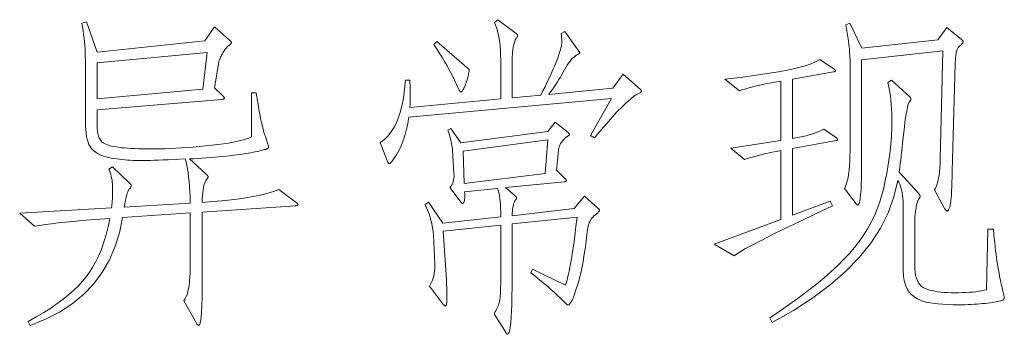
# Model space of a CAD drawing. Extents: x 0 to 1189, y 0 to 841.
# Tile 56 of 132: x 220.09 to 235.76, y 45.34 to 50.34. Entities that reach past the tile are written whole.
import ezdxf

# ---------------------------------------------------------------- set-up
doc = ezdxf.new("R2010")
doc.units = 0

msp = doc.modelspace()

# ---------------------------------------------------------------- linework, layer by layer
at = {"color": 7, "lineweight": 13}
for points in [[(224.49, 47.438), (224.496, 47.434), (224.502, 47.43), (224.506, 47.426), (224.51, 47.423), (224.514, 47.419), (224.517, 47.416), (224.519, 47.412), (224.521, 47.409), (224.522, 47.407), (224.522, 47.404), (224.521, 47.401), (224.52, 47.399), (224.518, 47.397), (224.515, 47.395), (224.511, 47.393), (224.507, 47.391), (224.501, 47.389), (224.495, 47.388), (224.488, 47.387), (224.48, 47.385), (222.996, 47.285), (222.996, 46.282), (222.996, 46.175), (222.996, 46.076), (222.995, 45.986), (222.994, 45.905), (222.992, 45.833), (222.991, 45.769), (222.988, 45.715), (222.986, 45.669), (222.983, 45.632), (222.98, 45.604), (222.977, 45.581), (222.974, 45.561), (222.97, 45.543), (222.967, 45.528), (222.963, 45.515), (222.959, 45.504), (222.956, 45.496), (222.952, 45.49), (222.948, 45.486), (222.943, 45.485), (222.939, 45.485), (222.935, 45.486), (222.931, 45.488), (222.927, 45.49), (222.924, 45.493), (222.92, 45.496), (222.916, 45.5), (222.913, 45.505), (222.91, 45.511), (222.906, 45.517), (222.706, 45.876), (222.725, 45.904), (222.742, 45.937), (222.757, 45.976), (222.77, 46.02), (222.781, 46.07), (222.79, 46.125), (222.797, 46.185), (222.802, 46.251), (222.805, 46.322), (222.806, 46.398), (222.806, 47.275), (221.729, 47.201), (221.679, 46.956), (221.608, 46.728), (221.515, 46.516), (221.401, 46.32), (221.265, 46.14), (221.107, 45.975), (220.928, 45.827), (220.728, 45.695), (220.505, 45.58), (220.262, 45.48), (220.23, 45.548), (220.356, 45.619), (220.475, 45.69), (220.586, 45.76), (220.689, 45.831), (220.785, 45.902), (220.873, 45.973), (220.954, 46.043), (221.027, 46.114), (221.093, 46.185), (221.151, 46.256), (221.204, 46.329), (221.253, 46.406), (221.299, 46.488), (221.342, 46.574), (221.382, 46.665), (221.418, 46.76), (221.45, 46.859), (221.48, 46.963), (221.506, 47.072), (221.529, 47.185), (221.37, 47.173), (221.221, 47.161), (221.079, 47.149), (220.947, 47.137), (220.823, 47.124), (220.707, 47.111), (220.6, 47.098), (220.502, 47.085), (220.412, 47.072), (220.33, 47.058), (220.093, 47.269), (221.555, 47.354), (221.558, 47.38), (221.561, 47.406), (221.563, 47.434), (221.565, 47.464), (221.567, 47.494), (221.568, 47.525), (221.569, 47.557), (221.57, 47.59), (221.571, 47.625), (221.571, 47.66), (221.57, 47.695), (221.569, 47.73), (221.566, 47.763), (221.562, 47.795), (221.556, 47.826), (221.55, 47.856), (221.542, 47.885), (221.534, 47.913), (221.524, 47.94), (221.513, 47.966), (221.571, 48.003), (221.84, 47.744), (221.845, 47.74), (221.85, 47.736), (221.854, 47.732), (221.857, 47.727), (221.86, 47.723), (221.862, 47.719), (221.864, 47.715), (221.865, 47.711), (221.866, 47.706), (221.867, 47.702), (221.866, 47.698), (221.865, 47.693), (221.863, 47.688), (221.861, 47.683), (221.858, 47.678), (221.854, 47.672), (221.85, 47.666), (221.845, 47.66), (221.839, 47.653), (221.832, 47.647), (221.825, 47.638), (221.818, 47.624), (221.811, 47.607), (221.803, 47.585), (221.796, 47.559), (221.788, 47.529), (221.78, 47.494), (221.772, 47.455), (221.764, 47.412), (221.756, 47.364), (222.806, 47.428), (222.803, 47.52), (222.8, 47.608), (222.795, 47.69), (222.788, 47.768), (222.781, 47.841), (222.773, 47.908), (222.763, 47.971), (222.752, 48.029), (222.74, 48.082), (222.727, 48.13), (222.631, 48.125), (222.54, 48.12), (222.455, 48.116), (222.376, 48.113), (222.303, 48.11), (222.235, 48.108), (222.173, 48.106), (222.117, 48.104), (222.067, 48.104), (222.022, 48.103), (221.98, 48.104), (221.938, 48.105), (221.896, 48.106), (221.853, 48.108), (221.81, 48.111), (221.767, 48.115), (221.724, 48.119), (221.68, 48.124), (221.636, 48.129), (221.592, 48.135), (221.549, 48.142), (221.508, 48.151), (221.468, 48.161), (221.432, 48.173), (221.397, 48.186), (221.364, 48.201), (221.333, 48.217), (221.305, 48.235), (221.278, 48.254), (221.254, 48.275), (221.232, 48.299), (221.212, 48.327), (221.195, 48.36), (221.18, 48.398), (221.167, 48.441), (221.157, 48.487), (221.148, 48.539), (221.143, 48.595), (221.139, 48.656), (221.138, 48.721), (221.138, 49.698), (221.137, 49.756), (221.136, 49.814), (221.133, 49.873), (221.129, 49.932), (221.124, 49.991), (221.117, 50.05), (221.11, 50.109), (221.101, 50.169), (221.091, 50.229), (221.08, 50.289), (221.154, 50.31), (221.323, 49.824), (223.038, 50.004), (223.192, 50.231), (223.434, 50.014), (223.439, 50.01), (223.444, 50.006), (223.448, 50.002), (223.451, 49.998), (223.454, 49.994), (223.457, 49.99), (223.458, 49.986), (223.46, 49.982), (223.461, 49.978), (223.461, 49.975), (223.46, 49.971), (223.459, 49.967), (223.457, 49.963), (223.454, 49.959), (223.451, 49.955), (223.447, 49.951), (223.441, 49.946), (223.435, 49.942), (223.429, 49.937), (223.421, 49.933), (223.413, 49.927), (223.405, 49.92), (223.396, 49.912), (223.387, 49.902), (223.378, 49.891), (223.368, 49.878), (223.358, 49.864), (223.348, 49.849), (223.337, 49.832), (223.326, 49.814), (223.316, 49.795), (223.306, 49.777), (223.297, 49.761), (223.289, 49.744), (223.282, 49.729), (223.276, 49.715), (223.271, 49.701), (223.266, 49.689), (223.263, 49.677), (223.26, 49.666), (223.192, 49.259), (223.318, 49.138), (223.324, 49.132), (223.33, 49.126), (223.334, 49.121), (223.339, 49.116), (223.342, 49.111), (223.345, 49.107), (223.347, 49.103), (223.349, 49.099), (223.35, 49.096), (223.35, 49.093), (223.35, 49.091), (223.348, 49.088), (223.346, 49.086), (223.343, 49.084), (223.339, 49.082), (223.335, 49.08), (223.329, 49.079), (223.323, 49.077), (223.316, 49.076), (223.308, 49.075), (221.323, 48.911), (221.323, 48.716), (221.323, 48.676), (221.325, 48.638), (221.328, 48.604), (221.331, 48.571), (221.336, 48.541), (221.342, 48.514), (221.349, 48.49), (221.357, 48.467), (221.366, 48.448), (221.376, 48.431), (221.388, 48.415), (221.402, 48.401), (221.42, 48.387), (221.441, 48.375), (221.465, 48.363), (221.491, 48.353), (221.521, 48.343), (221.553, 48.334), (221.588, 48.327), (221.626, 48.32), (221.668, 48.314), (221.712, 48.308), (221.759, 48.304), (221.81, 48.299), (221.864, 48.296), (221.921, 48.293), (221.981, 48.291), (222.044, 48.289), (222.111, 48.288), (222.181, 48.288), (222.253, 48.289), (222.329, 48.29), (222.409, 48.292), (222.491, 48.296), (222.577, 48.3), (222.665, 48.305), (222.757, 48.311), (222.852, 48.318), (222.95, 48.327), (223.052, 48.336), (223.152, 48.346), (223.246, 48.357), (223.334, 48.368), (223.416, 48.381), (223.492, 48.395), (223.562, 48.41), (223.626, 48.425), (223.684, 48.442), (223.737, 48.46), (223.783, 48.478), (223.783, 49.18), (223.857, 49.18), (223.871, 49.086), (223.886, 48.998), (223.9, 48.917), (223.914, 48.841), (223.927, 48.772), (223.941, 48.709), (223.954, 48.652), (223.967, 48.601), (223.979, 48.556), (223.991, 48.518), (224.003, 48.484), (224.013, 48.453), (224.022, 48.426), (224.03, 48.402), (224.037, 48.38), (224.042, 48.363), (224.047, 48.348), (224.05, 48.336), (224.051, 48.328), (224.052, 48.322), (224.052, 48.319), (224.051, 48.315), (224.051, 48.312), (224.05, 48.309), (224.049, 48.306), (224.047, 48.303), (224.046, 48.3), (224.044, 48.298), (224.041, 48.296), (224.039, 48.293), (224.035, 48.291), (224.028, 48.288), (224.018, 48.285), (224.006, 48.281), (223.991, 48.277), (223.973, 48.272), (223.952, 48.267), (223.928, 48.261), (223.902, 48.255), (223.873, 48.248), (223.841, 48.242), (223.806, 48.235), (223.769, 48.228), (223.729, 48.221), (223.686, 48.214), (223.64, 48.207), (223.592, 48.2), (223.541, 48.194), (223.488, 48.187), (223.432, 48.18), (223.374, 48.173), (223.314, 48.167), (223.254, 48.161), (223.192, 48.155), (223.129, 48.15), (223.065, 48.145), (222.999, 48.141), (222.933, 48.137), (222.865, 48.133), (222.796, 48.13), (223.06, 47.887), (223.066, 47.882), (223.071, 47.877), (223.076, 47.872), (223.08, 47.867), (223.083, 47.863), (223.086, 47.859), (223.088, 47.855), (223.09, 47.851), (223.091, 47.848), (223.091, 47.845), (223.091, 47.841), (223.09, 47.838), (223.089, 47.835), (223.088, 47.831), (223.086, 47.827), (223.084, 47.824), (223.081, 47.82), (223.078, 47.816), (223.074, 47.812), (223.07, 47.808), (223.057, 47.789), (223.045, 47.766), (223.035, 47.739), (223.025, 47.708), (223.017, 47.673), (223.011, 47.634), (223.005, 47.591), (223.001, 47.544), (222.998, 47.493), (222.996, 47.438), (223.159, 47.45), (223.312, 47.463), (223.456, 47.479), (223.592, 47.496), (223.718, 47.516), (223.836, 47.538), (223.944, 47.561), (224.044, 47.587), (224.134, 47.614), (224.216, 47.644)], [(229.97, 49.233), (229.973, 49.23), (229.976, 49.227), (229.978, 49.224), (229.98, 49.221), (229.982, 49.218), (229.983, 49.215), (229.984, 49.212), (229.985, 49.209), (229.986, 49.207), (229.986, 49.204), (229.985, 49.201), (229.985, 49.199), (229.984, 49.196), (229.982, 49.194), (229.98, 49.191), (229.978, 49.189), (229.975, 49.187), (229.972, 49.185), (229.969, 49.182), (229.965, 49.18), (229.919, 49.158), (229.868, 49.125), (229.811, 49.08), (229.747, 49.025), (229.678, 48.959), (229.603, 48.881), (229.521, 48.793), (229.434, 48.694), (229.341, 48.584), (229.241, 48.462), (229.178, 48.499), (229.511, 49.091), (226.285, 48.795), (226.274, 48.727), (226.262, 48.662), (226.248, 48.6), (226.233, 48.541), (226.217, 48.485), (226.2, 48.432), (226.181, 48.382), (226.162, 48.335), (226.141, 48.292), (226.119, 48.251), (226.097, 48.214), (226.077, 48.181), (226.058, 48.152), (226.041, 48.126), (226.026, 48.105), (226.012, 48.087), (226, 48.073), (225.99, 48.064), (225.981, 48.058), (225.974, 48.056), (225.97, 48.056), (225.967, 48.057), (225.965, 48.059), (225.962, 48.061), (225.959, 48.064), (225.957, 48.067), (225.954, 48.071), (225.952, 48.076), (225.949, 48.081), (225.947, 48.087), (225.831, 48.388), (225.897, 48.437), (225.957, 48.497), (226.011, 48.569), (226.06, 48.651), (226.103, 48.745), (226.14, 48.85), (226.172, 48.966), (226.198, 49.093), (226.218, 49.231), (226.232, 49.381), (226.301, 49.381), (226.302, 49.358), (226.303, 49.335), (226.304, 49.312), (226.305, 49.289), (226.306, 49.267), (226.306, 49.244), (226.307, 49.222), (226.308, 49.2), (226.308, 49.178), (226.309, 49.156), (226.309, 49.135), (226.309, 49.114), (226.309, 49.092), (226.309, 49.071), (226.308, 49.05), (226.307, 49.029), (226.306, 49.009), (226.305, 48.988), (226.303, 48.968), (226.301, 48.948), (227.747, 49.085), (227.747, 49.703), (227.746, 49.776), (227.743, 49.847), (227.738, 49.914), (227.731, 49.978), (227.722, 50.039), (227.711, 50.098), (227.698, 50.153), (227.683, 50.205), (227.666, 50.254), (227.647, 50.299), (227.7, 50.342), (227.995, 50.12), (227.999, 50.117), (228.003, 50.114), (228.006, 50.111), (228.009, 50.108), (228.011, 50.105), (228.013, 50.102), (228.015, 50.099), (228.016, 50.096), (228.016, 50.094), (228.017, 50.091), (228.016, 50.088), (228.016, 50.085), (228.016, 50.083), (228.015, 50.08), (228.014, 50.077), (228.013, 50.074), (228.011, 50.071), (228.01, 50.068), (228.008, 50.065), (228.006, 50.062), (227.992, 50.041), (227.979, 50.017), (227.968, 49.992), (227.959, 49.964), (227.951, 49.934), (227.944, 49.902), (227.939, 49.867), (227.935, 49.83), (227.933, 49.792), (227.932, 49.75), (227.932, 49.101), (228.386, 49.143), (228.42, 49.211), (228.452, 49.277), (228.482, 49.339), (228.51, 49.398), (228.537, 49.455), (228.561, 49.508), (228.583, 49.559), (228.604, 49.606), (228.623, 49.651), (228.64, 49.692), (228.655, 49.731), (228.668, 49.768), (228.68, 49.803), (228.69, 49.835), (228.699, 49.865), (228.706, 49.893), (228.712, 49.919), (228.716, 49.942), (228.718, 49.964), (228.719, 49.983), (228.719, 50), (228.718, 50.017), (228.718, 50.033), (228.717, 50.048), (228.716, 50.062), (228.715, 50.075), (228.714, 50.088), (228.712, 50.099), (228.71, 50.11), (228.708, 50.12), (228.766, 50.152), (228.993, 49.84), (228.995, 49.837), (228.997, 49.834), (228.999, 49.831), (229, 49.828), (229.001, 49.826), (229.002, 49.823), (229.003, 49.821), (229.003, 49.818), (229.004, 49.816), (229.004, 49.814), (229.004, 49.812), (229.003, 49.81), (229.002, 49.807), (229, 49.805), (228.999, 49.803), (228.996, 49.801), (228.993, 49.799), (228.99, 49.797), (228.987, 49.795), (228.983, 49.793), (228.96, 49.781), (228.937, 49.766), (228.914, 49.748), (228.892, 49.728), (228.87, 49.705), (228.848, 49.679), (228.827, 49.65), (228.805, 49.619), (228.784, 49.584), (228.764, 49.547), (228.743, 49.509), (228.721, 49.47), (228.698, 49.431), (228.674, 49.392), (228.649, 49.352), (228.624, 49.313), (228.597, 49.274), (228.57, 49.234), (228.542, 49.194), (228.513, 49.154), (229.532, 49.254), (229.695, 49.476)], [(235.08, 50.025), (235.085, 50.021), (235.089, 50.017), (235.093, 50.013), (235.097, 50.009), (235.1, 50.005), (235.102, 50.001), (235.104, 49.998), (235.105, 49.994), (235.106, 49.991), (235.106, 49.988), (235.106, 49.985), (235.105, 49.981), (235.103, 49.977), (235.1, 49.972), (235.096, 49.967), (235.091, 49.962), (235.086, 49.957), (235.079, 49.951), (235.072, 49.944), (235.064, 49.938), (235.056, 49.931), (235.048, 49.923), (235.041, 49.915), (235.034, 49.907), (235.028, 49.898), (235.022, 49.888), (235.017, 49.878), (235.012, 49.868), (235.007, 49.857), (235.003, 49.845), (235, 49.833), (234.997, 49.818), (234.993, 49.802), (234.991, 49.784), (234.988, 49.764), (234.986, 49.742), (234.984, 49.718), (234.982, 49.692), (234.981, 49.664), (234.98, 49.634), (234.932, 47.934), (234.93, 47.843), (234.927, 47.76), (234.925, 47.685), (234.922, 47.618), (234.918, 47.558), (234.915, 47.507), (234.911, 47.463), (234.907, 47.428), (234.902, 47.4), (234.898, 47.38), (234.893, 47.365), (234.888, 47.352), (234.884, 47.34), (234.879, 47.329), (234.875, 47.321), (234.87, 47.314), (234.866, 47.308), (234.862, 47.304), (234.857, 47.302), (234.853, 47.301), (234.849, 47.301), (234.844, 47.303), (234.84, 47.306), (234.835, 47.309), (234.831, 47.314), (234.826, 47.32), (234.821, 47.327), (234.816, 47.335), (234.811, 47.344), (234.805, 47.354), (234.652, 47.639), (234.667, 47.665), (234.681, 47.697), (234.694, 47.733), (234.705, 47.775), (234.714, 47.821), (234.723, 47.872), (234.73, 47.928), (234.735, 47.988), (234.739, 48.054), (234.742, 48.124), (234.784, 49.845), (233.491, 49.703), (233.491, 48.056), (233.49, 47.93), (233.488, 47.818), (233.485, 47.719), (233.481, 47.633), (233.475, 47.561), (233.468, 47.502), (233.46, 47.455), (233.45, 47.422), (233.44, 47.403), (233.428, 47.396), (233.425, 47.396), (233.423, 47.397), (233.421, 47.398), (233.418, 47.399), (233.416, 47.401), (233.413, 47.404), (233.41, 47.406), (233.407, 47.409), (233.404, 47.413), (233.401, 47.417), (233.216, 47.66), (233.234, 47.694), (233.249, 47.734), (233.262, 47.78), (233.274, 47.831), (233.284, 47.888), (233.292, 47.951), (233.298, 48.019), (233.303, 48.092), (233.305, 48.172), (233.306, 48.256), (233.306, 49.629), (233.306, 49.691), (233.303, 49.754), (233.3, 49.817), (233.295, 49.88), (233.289, 49.943), (233.281, 50.007), (233.273, 50.07), (233.262, 50.134), (233.251, 50.198), (233.238, 50.262), (233.301, 50.289), (233.496, 49.888), (234.705, 50.02), (234.848, 50.22)], [(227.246, 49.55), (227.243, 49.527), (227.24, 49.503), (227.236, 49.48), (227.232, 49.456), (227.226, 49.433), (227.22, 49.409), (227.213, 49.386), (227.205, 49.362), (227.197, 49.339), (227.188, 49.315), (227.179, 49.292), (227.17, 49.272), (227.162, 49.254), (227.154, 49.239), (227.147, 49.226), (227.14, 49.215), (227.134, 49.207), (227.129, 49.201), (227.124, 49.197), (227.119, 49.196), (227.115, 49.196), (227.111, 49.197), (227.107, 49.198), (227.104, 49.2), (227.101, 49.203), (227.098, 49.206), (227.095, 49.209), (227.092, 49.213), (227.09, 49.217), (227.087, 49.222), (227.05, 49.304), (227.012, 49.383), (226.973, 49.461), (226.934, 49.536), (226.893, 49.609), (226.852, 49.68), (226.811, 49.75), (226.768, 49.817), (226.725, 49.882), (226.681, 49.946), (226.729, 49.993)], [(223.075, 49.819), (221.323, 49.655), (221.323, 49.085), (223.007, 49.238)], [(233.09, 48.462), (233.094, 48.459), (233.097, 48.456), (233.101, 48.453), (233.103, 48.45), (233.106, 48.448), (233.107, 48.445), (233.109, 48.443), (233.11, 48.44), (233.111, 48.438), (233.111, 48.436), (233.111, 48.434), (233.11, 48.432), (233.108, 48.43), (233.107, 48.428), (233.104, 48.427), (233.101, 48.425), (233.098, 48.424), (233.094, 48.422), (233.089, 48.421), (233.084, 48.42), (232.388, 48.293), (232.388, 47.238), (232.989, 47.459), (233.026, 47.385), (232.747, 47.253), (232.494, 47.132), (232.269, 47.023), (232.072, 46.926), (231.902, 46.84), (231.759, 46.766), (231.644, 46.704), (231.557, 46.654), (231.497, 46.615), (231.464, 46.588), (231.142, 46.773), (232.203, 47.169), (232.203, 48.262), (232.134, 48.249), (232.068, 48.236), (232.005, 48.222), (231.944, 48.208), (231.885, 48.194), (231.828, 48.18), (231.775, 48.165), (231.723, 48.15), (231.674, 48.135), (231.627, 48.119), (231.411, 48.299), (232.203, 48.42), (232.203, 49.365), (232.11, 49.348), (232.023, 49.332), (231.942, 49.316), (231.868, 49.3), (231.799, 49.285), (231.737, 49.269), (231.68, 49.255), (231.63, 49.24), (231.586, 49.226), (231.548, 49.212), (231.316, 49.397), (231.56, 49.425), (231.783, 49.455), (231.986, 49.485), (232.168, 49.515), (232.33, 49.546), (232.47, 49.577), (232.59, 49.609), (232.689, 49.642), (232.768, 49.675), (232.826, 49.708), (233.053, 49.555), (233.057, 49.553), (233.06, 49.551), (233.064, 49.548), (233.066, 49.546), (233.069, 49.544), (233.071, 49.541), (233.072, 49.539), (233.073, 49.536), (233.074, 49.534), (233.074, 49.531), (233.074, 49.529), (233.073, 49.526), (233.071, 49.524), (233.069, 49.522), (233.066, 49.52), (233.063, 49.518), (233.058, 49.517), (233.054, 49.515), (233.048, 49.514), (233.042, 49.513), (232.388, 49.397), (232.388, 48.452), (232.445, 48.462), (232.501, 48.473), (232.555, 48.485), (232.607, 48.498), (232.658, 48.512), (232.708, 48.528), (232.755, 48.544), (232.801, 48.562), (232.846, 48.58), (232.889, 48.6)], [(235.587, 47.011), (235.594, 46.935), (235.601, 46.864), (235.609, 46.796), (235.616, 46.731), (235.623, 46.671), (235.63, 46.614), (235.637, 46.56), (235.644, 46.511), (235.651, 46.464), (235.658, 46.422), (235.665, 46.382), (235.672, 46.343), (235.679, 46.306), (235.685, 46.269), (235.692, 46.235), (235.699, 46.201), (235.706, 46.168), (235.713, 46.137), (235.72, 46.107), (235.727, 46.079), (235.733, 46.052), (235.739, 46.028), (235.744, 46.006), (235.749, 45.986), (235.752, 45.969), (235.755, 45.955), (235.758, 45.942), (235.76, 45.933), (235.761, 45.925), (235.761, 45.92), (235.761, 45.917), (235.76, 45.913), (235.758, 45.909), (235.756, 45.906), (235.754, 45.902), (235.75, 45.898), (235.747, 45.895), (235.742, 45.891), (235.737, 45.887), (235.732, 45.883), (235.724, 45.88), (235.713, 45.876), (235.699, 45.872), (235.681, 45.867), (235.659, 45.863), (235.634, 45.858), (235.606, 45.854), (235.574, 45.849), (235.539, 45.844), (235.5, 45.839), (235.458, 45.834), (235.416, 45.829), (235.373, 45.825), (235.328, 45.822), (235.283, 45.819), (235.236, 45.816), (235.188, 45.815), (235.139, 45.813), (235.089, 45.812), (235.038, 45.812), (234.946, 45.813), (234.861, 45.815), (234.782, 45.819), (234.709, 45.824), (234.643, 45.831), (234.584, 45.84), (234.53, 45.85), (234.484, 45.861), (234.443, 45.874), (234.41, 45.889), (234.38, 45.905), (234.352, 45.921), (234.327, 45.939), (234.303, 45.957), (234.281, 45.977), (234.262, 45.997), (234.244, 46.018), (234.229, 46.04), (234.215, 46.063), (234.204, 46.087), (234.194, 46.112), (234.185, 46.138), (234.177, 46.166), (234.17, 46.196), (234.164, 46.227), (234.159, 46.259), (234.156, 46.293), (234.153, 46.328), (234.151, 46.365), (234.151, 46.403), (234.151, 47.412), (234.15, 47.458), (234.147, 47.503), (234.143, 47.545), (234.137, 47.586), (234.13, 47.624), (234.12, 47.661), (234.109, 47.695), (234.097, 47.728), (234.082, 47.758), (234.066, 47.787), (234.005, 47.526), (233.912, 47.272), (233.789, 47.027), (233.635, 46.79), (233.45, 46.561), (233.235, 46.339), (232.988, 46.126), (232.712, 45.92), (232.404, 45.722), (232.066, 45.532), (232.029, 45.606), (232.194, 45.716), (232.351, 45.825), (232.5, 45.931), (232.639, 46.036), (232.77, 46.139), (232.893, 46.24), (233.006, 46.34), (233.112, 46.437), (233.208, 46.534), (233.296, 46.628), (233.376, 46.722), (233.451, 46.819), (233.52, 46.918), (233.583, 47.019), (233.641, 47.122), (233.693, 47.227), (233.739, 47.335), (233.779, 47.445), (233.813, 47.556), (233.842, 47.67), (233.867, 47.784), (233.889, 47.895), (233.908, 48.003), (233.925, 48.109), (233.939, 48.212), (233.951, 48.312), (233.96, 48.409), (233.966, 48.503), (233.97, 48.595), (233.971, 48.684), (233.971, 48.769), (233.969, 48.851), (233.966, 48.927), (233.961, 49), (233.956, 49.068), (233.949, 49.132), (233.94, 49.191), (233.931, 49.247), (233.92, 49.297), (233.908, 49.344), (233.966, 49.381), (234.256, 49.117), (234.259, 49.114), (234.262, 49.11), (234.264, 49.107), (234.267, 49.103), (234.268, 49.1), (234.27, 49.096), (234.271, 49.092), (234.272, 49.088), (234.272, 49.084), (234.272, 49.08), (234.272, 49.076), (234.272, 49.072), (234.271, 49.068), (234.27, 49.064), (234.268, 49.06), (234.267, 49.057), (234.264, 49.053), (234.262, 49.05), (234.259, 49.046), (234.256, 49.043), (234.247, 49.03), (234.237, 49.008), (234.228, 48.979), (234.218, 48.942), (234.209, 48.896), (234.199, 48.843), (234.19, 48.782), (234.18, 48.714), (234.171, 48.637), (234.161, 48.552), (234.152, 48.466), (234.143, 48.385), (234.135, 48.309), (234.127, 48.238), (234.119, 48.172), (234.112, 48.111), (234.105, 48.055), (234.099, 48.005), (234.093, 47.959), (234.087, 47.919), (234.399, 47.581), (234.403, 47.575), (234.407, 47.57), (234.41, 47.565), (234.412, 47.56), (234.415, 47.556), (234.417, 47.551), (234.418, 47.546), (234.419, 47.542), (234.42, 47.537), (234.42, 47.533), (234.42, 47.529), (234.419, 47.525), (234.418, 47.52), (234.417, 47.516), (234.415, 47.511), (234.412, 47.507), (234.41, 47.502), (234.407, 47.498), (234.403, 47.493), (234.399, 47.488), (234.395, 47.483), (234.391, 47.475), (234.386, 47.466), (234.382, 47.455), (234.378, 47.442), (234.374, 47.428), (234.369, 47.411), (234.365, 47.393), (234.361, 47.373), (234.357, 47.351), (234.353, 47.328), (234.349, 47.306), (234.346, 47.284), (234.343, 47.262), (234.341, 47.241), (234.339, 47.22), (234.337, 47.199), (234.336, 47.178), (234.336, 47.157), (234.336, 47.137), (234.336, 46.43), (234.337, 46.374), (234.342, 46.323), (234.35, 46.276), (234.362, 46.233), (234.377, 46.195), (234.395, 46.161), (234.416, 46.132), (234.44, 46.107), (234.468, 46.087), (234.499, 46.071), (234.533, 46.058), (234.571, 46.046), (234.611, 46.036), (234.654, 46.027), (234.701, 46.019), (234.75, 46.013), (234.802, 46.008), (234.857, 46.005), (234.916, 46.003), (234.977, 46.002), (235.039, 46.003), (235.097, 46.004), (235.154, 46.007), (235.208, 46.01), (235.259, 46.014), (235.307, 46.019), (235.353, 46.026), (235.397, 46.033), (235.438, 46.041), (235.476, 46.05), (235.497, 47.011)], [(229.083, 47.538), (229.299, 47.343), (229.303, 47.339), (229.307, 47.335), (229.31, 47.331), (229.313, 47.328), (229.315, 47.324), (229.317, 47.321), (229.319, 47.317), (229.32, 47.314), (229.32, 47.312), (229.321, 47.309), (229.32, 47.306), (229.318, 47.302), (229.315, 47.298), (229.311, 47.293), (229.305, 47.287), (229.299, 47.281), (229.291, 47.274), (229.282, 47.266), (229.271, 47.257), (229.26, 47.248), (229.248, 47.238), (229.237, 47.229), (229.226, 47.218), (229.216, 47.208), (229.206, 47.197), (229.197, 47.186), (229.189, 47.175), (229.181, 47.164), (229.174, 47.152), (229.167, 47.14), (229.161, 47.127), (229.156, 47.114), (229.15, 47.099), (229.145, 47.084), (229.141, 47.068), (229.137, 47.051), (229.133, 47.033), (229.13, 47.014), (229.128, 46.994), (229.125, 46.974), (229.113, 46.869), (229.1, 46.769), (229.087, 46.673), (229.072, 46.582), (229.057, 46.495), (229.041, 46.412), (229.025, 46.333), (229.007, 46.259), (228.989, 46.189), (228.969, 46.124), (228.95, 46.064), (228.932, 46.01), (228.915, 45.962), (228.898, 45.921), (228.883, 45.886), (228.868, 45.858), (228.855, 45.835), (228.842, 45.82), (228.83, 45.81), (228.819, 45.807), (228.817, 45.807), (228.814, 45.808), (228.812, 45.809), (228.809, 45.81), (228.806, 45.812), (228.803, 45.815), (228.799, 45.817), (228.795, 45.82), (228.791, 45.824), (228.787, 45.828), (228.746, 45.871), (228.701, 45.915), (228.653, 45.961), (228.602, 46.008), (228.547, 46.056), (228.49, 46.106), (228.429, 46.157), (228.365, 46.21), (228.298, 46.264), (228.228, 46.319), (228.254, 46.377), (228.777, 46.124), (228.797, 46.187), (228.816, 46.26), (228.836, 46.343), (228.854, 46.436), (228.873, 46.539), (228.891, 46.653), (228.909, 46.776), (228.927, 46.909), (228.944, 47.053), (228.962, 47.206), (227.927, 47.1), (227.927, 46.092), (227.926, 45.95), (227.924, 45.822), (227.92, 45.71), (227.915, 45.612), (227.908, 45.53), (227.9, 45.462), (227.891, 45.41), (227.88, 45.372), (227.867, 45.35), (227.853, 45.342), (227.851, 45.343), (227.849, 45.343), (227.847, 45.344), (227.844, 45.346), (227.842, 45.348), (227.84, 45.35), (227.838, 45.353), (227.836, 45.356), (227.834, 45.359), (227.832, 45.364), (227.642, 45.67), (227.656, 45.694), (227.669, 45.717), (227.681, 45.74), (227.692, 45.762), (227.701, 45.783), (227.71, 45.804), (227.717, 45.824), (227.723, 45.844), (227.728, 45.863), (227.732, 45.881), (227.735, 45.901), (227.737, 45.924), (227.74, 45.951), (227.742, 45.982), (227.743, 46.017), (227.745, 46.055), (227.746, 46.097), (227.747, 46.143), (227.747, 46.192), (227.747, 46.245), (227.747, 47.079), (226.834, 46.979), (226.882, 46.213), (226.884, 46.183), (226.885, 46.153), (226.887, 46.123), (226.888, 46.094), (226.89, 46.065), (226.89, 46.036), (226.891, 46.008), (226.892, 45.98), (226.892, 45.953), (226.892, 45.926), (226.892, 45.9), (226.891, 45.877), (226.89, 45.857), (226.888, 45.84), (226.886, 45.825), (226.883, 45.813), (226.879, 45.803), (226.875, 45.796), (226.871, 45.792), (226.866, 45.791), (226.864, 45.791), (226.861, 45.792), (226.859, 45.793), (226.856, 45.794), (226.854, 45.796), (226.851, 45.799), (226.848, 45.801), (226.845, 45.805), (226.842, 45.808), (226.839, 45.812), (226.612, 46.108), (226.63, 46.139), (226.646, 46.171), (226.66, 46.204), (226.671, 46.237), (226.681, 46.271), (226.688, 46.307), (226.694, 46.343), (226.697, 46.38), (226.698, 46.418), (226.697, 46.456), (226.676, 46.921), (226.673, 46.966), (226.667, 47.011), (226.659, 47.058), (226.65, 47.105), (226.637, 47.153), (226.623, 47.202), (226.607, 47.252), (226.588, 47.303), (226.567, 47.354), (226.544, 47.406), (226.597, 47.443), (226.824, 47.106), (227.747, 47.211), (227.747, 47.279), (227.745, 47.342), (227.743, 47.4), (227.739, 47.453), (227.734, 47.5), (227.728, 47.542), (227.722, 47.58), (227.714, 47.612), (227.705, 47.638), (227.695, 47.66), (227.172, 47.607), (227.174, 47.572), (227.174, 47.541), (227.174, 47.513), (227.172, 47.489), (227.169, 47.469), (227.166, 47.452), (227.161, 47.439), (227.155, 47.43), (227.148, 47.424), (227.14, 47.422), (227.138, 47.422), (227.136, 47.423), (227.134, 47.424), (227.132, 47.425), (227.13, 47.426), (227.128, 47.428), (227.125, 47.43), (227.123, 47.432), (227.121, 47.435), (227.119, 47.438), (226.94, 47.676), (226.954, 47.69), (226.966, 47.707), (226.976, 47.725), (226.985, 47.745), (226.992, 47.767), (226.998, 47.79), (227.002, 47.816), (227.004, 47.843), (227.004, 47.872), (227.003, 47.903), (226.982, 48.267), (226.979, 48.291), (226.976, 48.317), (226.971, 48.344), (226.965, 48.373), (226.958, 48.404), (226.95, 48.437), (226.941, 48.471), (226.931, 48.507), (226.92, 48.544), (226.908, 48.584), (226.956, 48.615), (227.114, 48.383), (228.497, 48.563), (228.613, 48.716), (228.819, 48.547), (228.823, 48.543), (228.827, 48.539), (228.83, 48.535), (228.833, 48.532), (228.835, 48.528), (228.837, 48.525), (228.838, 48.522), (228.839, 48.52), (228.84, 48.517), (228.84, 48.515), (228.84, 48.513), (228.839, 48.51), (228.837, 48.508), (228.834, 48.505), (228.831, 48.502), (228.827, 48.499), (228.822, 48.495), (228.816, 48.491), (228.81, 48.488), (228.803, 48.483), (228.796, 48.479), (228.788, 48.473), (228.78, 48.467), (228.772, 48.46), (228.764, 48.452), (228.755, 48.443), (228.746, 48.433), (228.737, 48.423), (228.728, 48.411), (228.719, 48.399), (228.71, 48.386), (228.701, 48.373), (228.694, 48.36), (228.687, 48.347), (228.682, 48.334), (228.677, 48.321), (228.673, 48.308), (228.67, 48.294), (228.667, 48.281), (228.666, 48.267), (228.634, 47.95), (228.777, 47.808), (228.78, 47.805), (228.782, 47.802), (228.785, 47.799), (228.787, 47.796), (228.789, 47.793), (228.79, 47.791), (228.791, 47.788), (228.792, 47.786), (228.792, 47.783), (228.793, 47.781), (228.792, 47.779), (228.791, 47.777), (228.79, 47.775), (228.788, 47.774), (228.785, 47.772), (228.781, 47.771), (228.777, 47.769), (228.772, 47.768), (228.767, 47.767), (228.761, 47.765), (227.821, 47.676), (227.98, 47.538), (227.984, 47.535), (227.987, 47.532), (227.99, 47.529), (227.993, 47.526), (227.995, 47.523), (227.997, 47.52), (227.999, 47.518), (228, 47.515), (228.001, 47.512), (228.001, 47.509), (228.001, 47.507), (228, 47.504), (227.999, 47.501), (227.998, 47.498), (227.997, 47.496), (227.995, 47.493), (227.993, 47.49), (227.991, 47.487), (227.988, 47.484), (227.985, 47.48), (227.976, 47.466), (227.967, 47.45), (227.96, 47.431), (227.953, 47.409), (227.947, 47.385), (227.941, 47.359), (227.937, 47.33), (227.933, 47.298), (227.929, 47.264), (227.927, 47.227), (228.914, 47.343)], [(228.497, 48.431), (227.151, 48.251), (227.167, 47.739), (228.455, 47.897)]]:
    msp.add_lwpolyline(points, close=True, dxfattribs=at)

doc.saveas('drawing.dxf')
